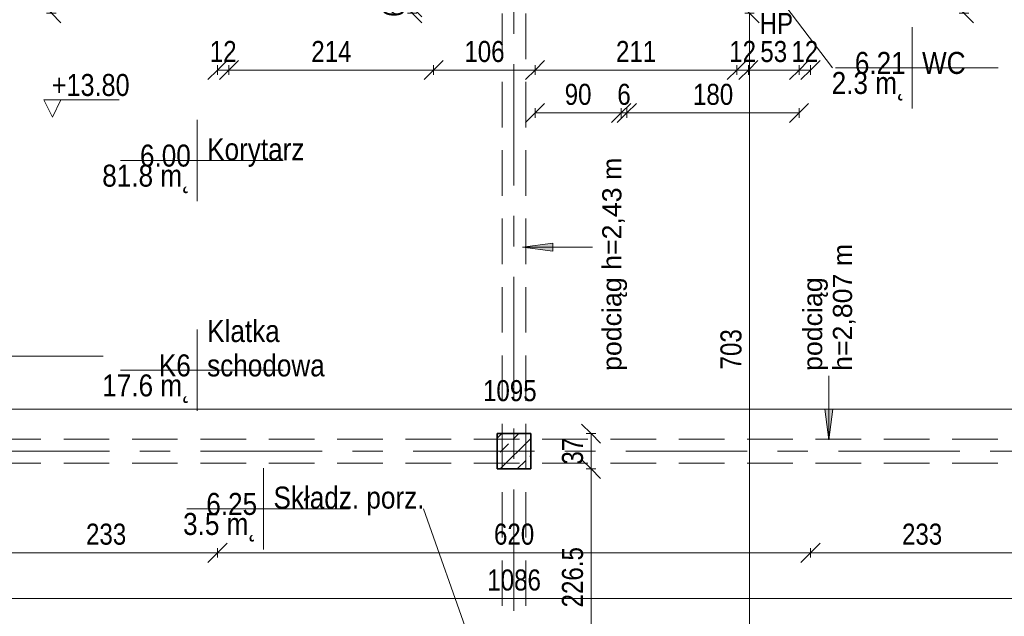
# Model space of a CAD drawing. Header units: centimetres. Extents: x -1743 to 21705, y -8842 to 3590.
# Tile 26 of 44: x -529 to 500, y 1196 to 1819. Entities that reach past the tile are written whole.
import ezdxf

# ---------------------------------------------------------------- set-up
doc = ezdxf.new("R2010")
doc.units = ezdxf.units.CM
doc.linetypes.add('Oś', pattern=[222.25, 127, -31.75, 31.75, -31.75])
doc.linetypes.add('Ukryte', pattern=[71.438, 47.625, -23.813])
for name, color, linetype, lineweight in [('A-ANNO-DIMS', 211, 'Continuous', 13), ('A-ANNO-DIMS-100', 211, 'Continuous', 13), ('A-AREA-IDEN', 2, 'Continuous', 13), ('A-DETL-HDLN', 90, 'Ukryte', 9), ('G-ANNO-DIMS', 111, 'Continuous', 13), ('G-ANNO-TEXT', 231, 'Continuous', 13), ('S-COLS', 52, 'Continuous', 9), ('S-GRID', 1, 'Continuous', 13)]:
    doc.layers.add(name, color=color, linetype=linetype, lineweight=lineweight)
doc.styles.add('Arial Narrow_1', font='ARIALN.TTF', dxfattribs={"height": 22})
doc.styles.add('Arial Narrow_2', font='ARIALN.TTF', dxfattribs={"height": 22})
doc.styles.add('Arial Narrow_3', font='ARIALN.TTF', dxfattribs={"height": 23})
doc.styles.add('Arial_2', font='arial.ttf', dxfattribs={"height": 20})
doc.styles.add('Arial_3', font='arial.ttf', dxfattribs={"width": 0.85, "height": 23})
doc.dimstyles.new('Diagonal_1_100__0_1__1', dxfattribs={"dimscale": 30.48, "dimtxt": 22.515481, "dimasz": 0.656168, "dimexe": 0.164042, "dimexo": 0.0625, "dimgap": 0.065617, "dimtad": 1, "dimdec": 1, "dimrnd": 0.1, "dimdsep": 46, "dimtxsty": 'Arial Narrow_2', "dimblk1": 'OBLIQUE', "dimblk2": 'OBLIQUE', "dimsah": 1, "dimcen": 0.09, "dimazin": 0, "dimtfac": 1, "dimtdec": 4, "dimtix": 1, "dimtmove": 0, "dimatfit": 3, "dimfxl": 0.164042, "dimfxlon": 1, "dimtvp": 1, "dimtolj": 1, "dimtzin": 0, "dimarcsym": 2})

# ---------------------------------------------------------------- blocks, each defined once
blk = doc.blocks.new('M_Concrete-rengular-Column - 350 x 370mm-2360704-6_piętro IV __13_80 m_ - stan istniejący')
at = {"layer": 'S-COLS'}
h = blk.add_hatch(dxfattribs=at)
h.set_pattern_fill('FP_8', color=256, style=0, pattern_type=2)
h.set_pattern_definition([(45, (12.623, -1368.326), (-17.67767, 17.67767), []), (45, (30.3, -1368.326), (-17.67767, 17.67767), [12.5, -6.25])])
h.paths.add_polyline_path([(17.5, -18.5), (17.5, 18.5), (-17.5, 18.5), (-17.5, -18.5)], flags=0)
at = {"layer": 'S-COLS', "lineweight": 35}
for p, q in [((17.5, 18.5), (-17.5, 18.5)), ((-17.5, 18.5), (-17.5, -18.5)), ((17.5, -18.5), (17.5, 18.5)), ((-17.5, -18.5), (17.5, -18.5))]:
    blk.add_line(p, q, dxfattribs=at)
blk = doc.blocks.new('DIMBLOCK37-6_piętro IV __13_80 m_ - stan istniejący')
at = {"layer": 'A-ANNO-DIMS-100'}
for p, q in [((233.6, 1826.3), (223.6, 1836.3)), ((228.6, 1826.3), (238.6, 1826.3)), ((233.6, 1826.3), (228.6, 1826.3)), ((233.6, 1123.3), (233.6, 1826.3)), ((233.6, 1826.3), (243.6, 1816.3)), ((233.6, 1123.3), (223.6, 1133.3)), ((228.6, 1123.3), (238.6, 1123.3)), ((233.6, 1123.3), (228.6, 1123.3)), ((233.6, 1123.3), (243.6, 1113.3))]:
    blk.add_line(p, q, dxfattribs=at)
at = {"layer": 'A-ANNO-DIMS-100', "color": 0, "insert": (203.2, 1453.9), "char_height": 22, "width": 50.177, "attachment_point": 1, "rotation": 90, "line_spacing_factor": 0.974696, "style": 'Arial Narrow_2'}
blk.add_mtext('703', dxfattribs=at)
blk = doc.blocks.new('_Oblique')
at = {"color": 0, "linetype": 'ByBlock', "lineweight": -2}
blk.add_line((-0.5, -0.5), (0.5, 0.5), dxfattribs=at)
blk = doc.blocks.new('DIMBLOCK41-6_piętro IV __13_80 m_ - stan istniejący')
at = {"layer": 'A-ANNO-DIMS-100'}
for p, q in [((-555.6, 1214.3), (-545.6, 1224.3)), ((-555.6, 1209.3), (-555.6, 1219.3)), ((530.4, 1214.3), (540.4, 1224.3)), ((530.4, 1209.3), (530.4, 1219.3)), ((-555.6, 1214.3), (-565.6, 1204.3)), ((530.4, 1214.3), (-555.6, 1214.3)), ((-555.6, 1214.3), (-555.6, 1209.3)), ((530.4, 1214.3), (520.4, 1204.3)), ((530.4, 1214.3), (530.4, 1209.3))]:
    blk.add_line(p, q, dxfattribs=at)
at = {"layer": 'A-ANNO-DIMS-100', "color": 0, "insert": (-40.5, 1244.8), "char_height": 22, "width": 66.903, "attachment_point": 1, "line_spacing_factor": 0.974696, "style": 'Arial Narrow_2'}
blk.add_mtext('1086', dxfattribs=at)
blk = doc.blocks.new('DIMBLOCK50-6_piętro IV __13_80 m_ - stan istniejący')
at = {"layer": 'A-ANNO-DIMS-100'}
for p, q in [((-322.6, 1766.8), (-312.6, 1776.8)), ((-322.6, 1771.8), (-322.6, 1761.8)), ((-322.6, 1766.8), (-322.6, 1771.8)), ((-310.6, 1766.8), (-300.6, 1776.8)), ((-310.6, 1771.8), (-310.6, 1761.8)), ((-310.6, 1766.8), (-310.6, 1771.8)), ((-322.6, 1766.8), (-332.6, 1756.8)), ((-322.6, 1766.8), (-310.6, 1766.8)), ((-310.6, 1766.8), (-320.6, 1756.8))]:
    blk.add_line(p, q, dxfattribs=at)
at = {"layer": 'A-ANNO-DIMS-100', "color": 0, "insert": (-330.6, 1797.2), "char_height": 22, "width": 33.452, "attachment_point": 1, "line_spacing_factor": 0.974696, "style": 'Arial Narrow_2'}
blk.add_mtext('12', dxfattribs=at)
blk = doc.blocks.new('DIMBLOCK51-6_piętro IV __13_80 m_ - stan istniejący')
at = {"layer": 'A-ANNO-DIMS-100'}
for p, q in [((-310.6, 1766.8), (-300.6, 1776.8)), ((-310.6, 1771.8), (-310.6, 1761.8)), ((-310.6, 1766.8), (-310.6, 1771.8)), ((-96.6, 1766.8), (-86.6, 1776.8)), ((-96.6, 1771.8), (-96.6, 1761.8)), ((-96.6, 1766.8), (-96.6, 1771.8)), ((-310.6, 1766.8), (-320.6, 1756.8)), ((-310.6, 1766.8), (-96.6, 1766.8)), ((-96.6, 1766.8), (-106.6, 1756.8))]:
    blk.add_line(p, q, dxfattribs=at)
at = {"layer": 'A-ANNO-DIMS-100', "color": 0, "insert": (-224.5, 1797.2), "char_height": 22, "width": 50.177, "attachment_point": 1, "line_spacing_factor": 0.974696, "style": 'Arial Narrow_2'}
blk.add_mtext('214', dxfattribs=at)
blk = doc.blocks.new('DIMBLOCK52-6_piętro IV __13_80 m_ - stan istniejący')
at = {"layer": 'A-ANNO-DIMS-100'}
for p, q in [((-96.6, 1766.8), (-86.6, 1776.8)), ((-96.6, 1771.8), (-96.6, 1761.8)), ((-96.6, 1766.8), (-96.6, 1771.8)), ((9.4, 1766.8), (19.4, 1776.8)), ((9.4, 1771.8), (9.4, 1761.8)), ((9.4, 1766.8), (9.4, 1771.8)), ((-96.6, 1766.8), (-106.6, 1756.8)), ((-96.6, 1766.8), (9.4, 1766.8)), ((9.4, 1766.8), (-0.6, 1756.8))]:
    blk.add_line(p, q, dxfattribs=at)
at = {"layer": 'A-ANNO-DIMS-100', "color": 0, "insert": (-64.5, 1797.2), "char_height": 22, "width": 50.177, "attachment_point": 1, "line_spacing_factor": 0.974696, "style": 'Arial Narrow_2'}
blk.add_mtext('106', dxfattribs=at)
blk = doc.blocks.new('DIMBLOCK53-6_piętro IV __13_80 m_ - stan istniejący')
at = {"layer": 'A-ANNO-DIMS-100'}
for p, q in [((9.4, 1766.8), (19.4, 1776.8)), ((9.4, 1771.8), (9.4, 1761.8)), ((9.4, 1766.8), (9.4, 1771.8)), ((220.4, 1766.8), (230.4, 1776.8)), ((220.4, 1771.8), (220.4, 1761.8)), ((220.4, 1766.8), (220.4, 1771.8)), ((9.4, 1766.8), (-0.6, 1756.8)), ((9.4, 1766.8), (220.4, 1766.8)), ((220.4, 1766.8), (210.4, 1756.8))]:
    blk.add_line(p, q, dxfattribs=at)
at = {"layer": 'A-ANNO-DIMS-100', "color": 0, "insert": (94, 1797.2), "char_height": 22, "width": 50.177, "attachment_point": 1, "line_spacing_factor": 0.974696, "style": 'Arial Narrow_2'}
blk.add_mtext('211', dxfattribs=at)
blk = doc.blocks.new('DIMBLOCK54-6_piętro IV __13_80 m_ - stan istniejący')
at = {"layer": 'A-ANNO-DIMS-100'}
for p, q in [((220.4, 1766.8), (230.4, 1776.8)), ((220.4, 1771.8), (220.4, 1761.8)), ((220.4, 1766.8), (220.4, 1771.8)), ((232.4, 1766.8), (242.4, 1776.8)), ((232.4, 1771.8), (232.4, 1761.8)), ((232.4, 1766.8), (232.4, 1771.8)), ((220.4, 1766.8), (210.4, 1756.8)), ((220.4, 1766.8), (232.4, 1766.8)), ((232.4, 1766.8), (222.4, 1756.8))]:
    blk.add_line(p, q, dxfattribs=at)
at = {"layer": 'A-ANNO-DIMS-100', "color": 0, "insert": (212.4, 1797.2), "char_height": 22, "width": 33.452, "attachment_point": 1, "line_spacing_factor": 0.974696, "style": 'Arial Narrow_2'}
blk.add_mtext('12', dxfattribs=at)
blk = doc.blocks.new('DIMBLOCK55-6_piętro IV __13_80 m_ - stan istniejący')
at = {"layer": 'A-ANNO-DIMS-100'}
for p, q in [((232.4, 1766.8), (242.4, 1776.8)), ((232.4, 1771.8), (232.4, 1761.8)), ((232.4, 1766.8), (232.4, 1771.8)), ((285.4, 1766.8), (295.4, 1776.8)), ((285.4, 1771.8), (285.4, 1761.8)), ((285.4, 1766.8), (285.4, 1771.8)), ((232.4, 1766.8), (222.4, 1756.8)), ((232.4, 1766.8), (285.4, 1766.8)), ((285.4, 1766.8), (275.4, 1756.8))]:
    blk.add_line(p, q, dxfattribs=at)
at = {"layer": 'A-ANNO-DIMS-100', "color": 0, "insert": (244.9, 1797.2), "char_height": 22, "width": 33.452, "attachment_point": 1, "line_spacing_factor": 0.974696, "style": 'Arial Narrow_2'}
blk.add_mtext('53', dxfattribs=at)
blk = doc.blocks.new('DIMBLOCK56-6_piętro IV __13_80 m_ - stan istniejący')
at = {"layer": 'A-ANNO-DIMS-100'}
for p, q in [((285.4, 1766.8), (295.4, 1776.8)), ((285.4, 1771.8), (285.4, 1761.8)), ((285.4, 1766.8), (285.4, 1771.8)), ((297.4, 1766.8), (307.4, 1776.8)), ((297.4, 1771.8), (297.4, 1761.8)), ((297.4, 1766.8), (297.4, 1771.8)), ((285.4, 1766.8), (275.4, 1756.8)), ((285.4, 1766.8), (297.4, 1766.8)), ((297.4, 1766.8), (287.4, 1756.8))]:
    blk.add_line(p, q, dxfattribs=at)
at = {"layer": 'A-ANNO-DIMS-100', "color": 0, "insert": (277.4, 1797.2), "char_height": 22, "width": 33.452, "attachment_point": 1, "line_spacing_factor": 0.974696, "style": 'Arial Narrow_2'}
blk.add_mtext('12', dxfattribs=at)
blk = doc.blocks.new('DIMBLOCK57-6_piętro IV __13_80 m_ - stan istniejący')
at = {"layer": 'A-ANNO-DIMS-100'}
for p, q in [((-119, 1832.3), (-129, 1842.3)), ((-119, 1826.3), (-129, 1836.3)), ((-114, 1832.3), (-124, 1832.3)), ((-119, 1826.3), (-119, 1832.3)), ((-119, 1832.3), (-109, 1822.3)), ((-119, 1832.3), (-114, 1832.3)), ((-114, 1826.3), (-124, 1826.3)), ((-119, 1826.3), (-109, 1816.3)), ((-119, 1826.3), (-114, 1826.3))]:
    blk.add_line(p, q, dxfattribs=at)
at = {"layer": 'A-ANNO-DIMS-100', "color": 0, "insert": (-149.5, 1822.4), "char_height": 22, "width": 16.726, "attachment_point": 1, "rotation": 90, "line_spacing_factor": 0.974696, "style": 'Arial Narrow_2'}
blk.add_mtext('\\fArial Narrow|b0|i0|c238|p34|;6', dxfattribs=at)
blk = doc.blocks.new('DIMBLOCK109-6_piętro IV __13_80 m_ - stan istniejący')
at = {"layer": 'A-ANNO-DIMS-100'}
for p, q in [((-496.2, 1919.3), (-506.2, 1929.3)), ((-491.2, 1919.3), (-501.2, 1919.3)), ((-496.2, 1826.3), (-496.2, 1919.3)), ((-496.2, 1919.3), (-486.2, 1909.3)), ((-496.2, 1919.3), (-491.2, 1919.3)), ((-496.2, 1826.3), (-506.2, 1836.3)), ((-491.2, 1826.3), (-501.2, 1826.3)), ((-496.2, 1826.3), (-486.2, 1816.3)), ((-496.2, 1826.3), (-491.2, 1826.3))]:
    blk.add_line(p, q, dxfattribs=at)
at = {"layer": 'A-ANNO-DIMS-100', "color": 0, "insert": (-526.6, 1858.9), "char_height": 22, "width": 33.452, "attachment_point": 1, "rotation": 90, "line_spacing_factor": 0.974696, "style": 'Arial Narrow_2'}
blk.add_mtext('93', dxfattribs=at)
blk = doc.blocks.new('DIMBLOCK135-6_piętro IV __13_80 m_ - stan istniejący')
at = {"layer": 'A-ANNO-DIMS-100'}
for p, q in [((105.4, 1721.9), (115.4, 1731.9)), ((285.4, 1721.9), (295.4, 1731.9)), ((105.4, 1721.9), (95.4, 1711.9)), ((105.4, 1726.9), (105.4, 1716.9)), ((105.4, 1721.9), (105.4, 1726.9)), ((285.4, 1721.9), (105.4, 1721.9)), ((285.4, 1721.9), (275.4, 1711.9)), ((285.4, 1726.9), (285.4, 1716.9)), ((285.4, 1721.9), (285.4, 1726.9))]:
    blk.add_line(p, q, dxfattribs=at)
at = {"layer": 'A-ANNO-DIMS-100', "color": 0, "insert": (174.5, 1752.4), "char_height": 22, "width": 50.177, "attachment_point": 1, "line_spacing_factor": 0.974696, "style": 'Arial Narrow_2'}
blk.add_mtext('180', dxfattribs=at)
blk = doc.blocks.new('DIMBLOCK136-6_piętro IV __13_80 m_ - stan istniejący')
at = {"layer": 'A-ANNO-DIMS-100'}
for p, q in [((99.4, 1721.9), (109.4, 1731.9)), ((105.4, 1721.9), (115.4, 1731.9)), ((99.4, 1721.9), (89.4, 1711.9)), ((105.4, 1721.9), (95.4, 1711.9)), ((99.4, 1726.9), (99.4, 1716.9)), ((99.4, 1721.9), (99.4, 1726.9)), ((105.4, 1721.9), (99.4, 1721.9)), ((105.4, 1726.9), (105.4, 1716.9)), ((105.4, 1721.9), (105.4, 1726.9))]:
    blk.add_line(p, q, dxfattribs=at)
at = {"layer": 'A-ANNO-DIMS-100', "color": 0, "insert": (95.4, 1752.4), "char_height": 22, "width": 16.726, "attachment_point": 1, "line_spacing_factor": 0.974696, "style": 'Arial Narrow_2'}
blk.add_mtext('\\fArial Narrow|b0|i0|c238|p34|;6', dxfattribs=at)
blk = doc.blocks.new('DIMBLOCK137-6_piętro IV __13_80 m_ - stan istniejący')
at = {"layer": 'A-ANNO-DIMS-100'}
for p, q in [((9.4, 1721.9), (19.4, 1731.9)), ((99.4, 1721.9), (109.4, 1731.9)), ((9.4, 1721.9), (-0.6, 1711.9)), ((9.4, 1726.9), (9.4, 1716.9)), ((9.4, 1721.9), (9.4, 1726.9)), ((99.4, 1721.9), (9.4, 1721.9)), ((99.4, 1721.9), (89.4, 1711.9)), ((99.4, 1726.9), (99.4, 1716.9)), ((99.4, 1721.9), (99.4, 1726.9))]:
    blk.add_line(p, q, dxfattribs=at)
at = {"layer": 'A-ANNO-DIMS-100', "color": 0, "insert": (40.4, 1752.4), "char_height": 22, "width": 33.452, "attachment_point": 1, "line_spacing_factor": 0.974696, "style": 'Arial Narrow_2'}
blk.add_mtext('90', dxfattribs=at)
blk = doc.blocks.new('DIMBLOCK139-6_piętro IV __13_80 m_ - stan istniejący')
at = {"layer": 'A-ANNO-DIMS-100'}
for p, q in [((-564.6, 1412.3), (-554.6, 1422.3)), ((530.4, 1412.3), (540.4, 1422.3)), ((-564.6, 1412.3), (-574.6, 1402.3)), ((-564.6, 1417.3), (-564.6, 1407.3)), ((-564.6, 1412.3), (-564.6, 1417.3)), ((-564.6, 1412.3), (530.4, 1412.3)), ((530.4, 1412.3), (520.4, 1402.3)), ((530.4, 1417.3), (530.4, 1407.3)), ((530.4, 1412.3), (530.4, 1417.3))]:
    blk.add_line(p, q, dxfattribs=at)
at = {"layer": 'A-ANNO-DIMS-100', "color": 0, "insert": (-45, 1442.7), "char_height": 22, "width": 66.903, "attachment_point": 1, "line_spacing_factor": 0.974696, "style": 'Arial Narrow_2'}
blk.add_mtext('1095', dxfattribs=at)
blk = doc.blocks.new('DIMBLOCK140-6_piętro IV __13_80 m_ - stan istniejący')
at = {"layer": 'A-ANNO-DIMS-100'}
for p, q in [((297.4, 1262.2), (307.4, 1272.2)), ((297.4, 1257.2), (297.4, 1267.2)), ((530.4, 1262.2), (540.4, 1272.2)), ((530.4, 1257.2), (530.4, 1267.2)), ((297.4, 1262.2), (287.4, 1252.2)), ((530.4, 1262.2), (297.4, 1262.2)), ((297.4, 1262.2), (297.4, 1257.2)), ((530.4, 1262.2), (520.4, 1252.2)), ((530.4, 1262.2), (530.4, 1257.2))]:
    blk.add_line(p, q, dxfattribs=at)
at = {"layer": 'A-ANNO-DIMS-100', "color": 0, "insert": (393, 1292.7), "char_height": 22, "width": 50.177, "attachment_point": 1, "line_spacing_factor": 0.974696, "style": 'Arial Narrow_2'}
blk.add_mtext('233', dxfattribs=at)
blk = doc.blocks.new('DIMBLOCK141-6_piętro IV __13_80 m_ - stan istniejący')
at = {"layer": 'A-ANNO-DIMS-100'}
for p, q in [((-322.6, 1262.2), (-312.6, 1272.2)), ((-322.6, 1257.2), (-322.6, 1267.2)), ((297.4, 1262.2), (307.4, 1272.2)), ((297.4, 1257.2), (297.4, 1267.2)), ((-322.6, 1262.2), (-332.6, 1252.2)), ((297.4, 1262.2), (-322.6, 1262.2)), ((-322.6, 1262.2), (-322.6, 1257.2)), ((297.4, 1262.2), (287.4, 1252.2)), ((297.4, 1262.2), (297.4, 1257.2))]:
    blk.add_line(p, q, dxfattribs=at)
at = {"layer": 'A-ANNO-DIMS-100', "color": 0, "insert": (-33.5, 1292.7), "char_height": 22, "width": 50.177, "attachment_point": 1, "line_spacing_factor": 0.974696, "style": 'Arial Narrow_2'}
blk.add_mtext('620', dxfattribs=at)
blk = doc.blocks.new('DIMBLOCK142-6_piętro IV __13_80 m_ - stan istniejący')
at = {"layer": 'A-ANNO-DIMS-100'}
for p, q in [((-555.6, 1262.2), (-545.6, 1272.2)), ((-555.6, 1257.2), (-555.6, 1267.2)), ((-322.6, 1262.2), (-312.6, 1272.2)), ((-322.6, 1257.2), (-322.6, 1267.2)), ((-555.6, 1262.2), (-565.6, 1252.2)), ((-322.6, 1262.2), (-555.6, 1262.2)), ((-555.6, 1262.2), (-555.6, 1257.2)), ((-322.6, 1262.2), (-332.6, 1252.2)), ((-322.6, 1262.2), (-322.6, 1257.2))]:
    blk.add_line(p, q, dxfattribs=at)
at = {"layer": 'A-ANNO-DIMS-100', "color": 0, "insert": (-460, 1292.7), "char_height": 22, "width": 50.177, "attachment_point": 1, "line_spacing_factor": 0.974696, "style": 'Arial Narrow_2'}
blk.add_mtext('233', dxfattribs=at)
blk = doc.blocks.new('DIMBLOCK143-6_piętro IV __13_80 m_ - stan istniejący')
at = {"layer": 'A-ANNO-DIMS-100'}
for p, q in [((68, 1349.8), (58, 1359.8)), ((63, 1349.8), (73, 1349.8)), ((68, 1349.8), (63, 1349.8)), ((68, 1123.3), (68, 1349.8)), ((68, 1349.8), (78, 1339.8)), ((68, 1123.3), (58, 1133.3)), ((63, 1123.3), (73, 1123.3)), ((68, 1123.3), (63, 1123.3)), ((68, 1123.3), (78, 1113.3))]:
    blk.add_line(p, q, dxfattribs=at)
at = {"layer": 'A-ANNO-DIMS-100', "color": 0, "insert": (37.5, 1205.1), "char_height": 22, "width": 75.48, "attachment_point": 1, "rotation": 90, "line_spacing_factor": 0.974696, "style": 'Arial Narrow_2'}
blk.add_mtext('226.5', dxfattribs=at)
blk = doc.blocks.new('DIMBLOCK144-6_piętro IV __13_80 m_ - stan istniejący')
at = {"layer": 'A-ANNO-DIMS-100'}
for p, q in [((68, 1386.8), (58, 1396.8)), ((63, 1386.8), (73, 1386.8)), ((68, 1386.8), (63, 1386.8)), ((68, 1349.8), (68, 1386.8)), ((68, 1386.8), (78, 1376.8)), ((68, 1349.8), (58, 1359.8)), ((63, 1349.8), (73, 1349.8)), ((68, 1349.8), (63, 1349.8)), ((68, 1349.8), (78, 1339.8))]:
    blk.add_line(p, q, dxfattribs=at)
at = {"layer": 'A-ANNO-DIMS-100', "color": 0, "insert": (37.5, 1354.4), "char_height": 22, "width": 33.452, "attachment_point": 1, "rotation": 90, "line_spacing_factor": 0.974696, "style": 'Arial Narrow_2'}
blk.add_mtext('37', dxfattribs=at)
blk = doc.blocks.new('METKA_POMIESZCZENIA2 - Rozbudowana - bez ramki-2396678-6_piętro IV __13_80 m_ - stan istniejący')
at = {"layer": 'A-AREA-IDEN'}
for p, q in [((0, 0.425), (0, 0)), ((0.098, 0), (-0.8, 0)), ((-0.8, 0), (0.9, 0)), ((0, 0), (0, -0.425))]:
    blk.add_line(p, q, dxfattribs=at)
blk = doc.blocks.new('DIMBLOCK218-6_piętro IV __13_80 m_ - stan istniejący')
at = {"layer": 'A-ANNO-DIMS-100'}
for p, q in [((457.7, 1859.3), (447.7, 1869.3)), ((452.7, 1859.3), (462.7, 1859.3)), ((457.7, 1859.3), (452.7, 1859.3)), ((457.7, 1826.3), (457.7, 1859.3)), ((457.7, 1859.3), (467.7, 1849.3)), ((457.7, 1826.3), (447.7, 1836.3)), ((452.7, 1826.3), (462.7, 1826.3)), ((457.7, 1826.3), (452.7, 1826.3)), ((457.7, 1826.3), (467.7, 1816.3))]:
    blk.add_line(p, q, dxfattribs=at)
at = {"layer": 'A-ANNO-DIMS-100', "color": 0, "insert": (427.3, 1828.9), "char_height": 22, "width": 33.452, "attachment_point": 1, "rotation": 90, "line_spacing_factor": 0.974696, "style": 'Arial Narrow_2'}
blk.add_mtext('33', dxfattribs=at)
blk = doc.blocks.new('Spot Elevations - Kota wyk 2-385235-6_piętro IV __13_80 m_ - stan istniejący')
at = {"layer": 'G-ANNO-DIMS'}
for p, q in [((0, 0), (-0.09, 0.18)), ((-0.09, 0.18), (0.699, 0.18)), ((0, 0), (0.09, 0.18))]:
    blk.add_line(p, q, dxfattribs=at)

msp = doc.modelspace()

# ---------------------------------------------------------------- hatches: boundary and pattern name
at = {"layer": 'G-ANNO-TEXT'}
for points in [[(-3.69, 1581.66), (28.06, 1577.48), (28.06, 1585.84)], [(316.66, 1380.43), (320.84, 1412.18), (312.48, 1412.18)]]:
    msp.add_hatch(color=10, dxfattribs=at).paths.add_polyline_path(points, flags=0)

# ---------------------------------------------------------------- linework, layer by layer
at = {"layer": 'A-AREA-IDEN'}
for p, q in [((195.72, 1932.74), (320.36, 1769.19)), ((-656.65, 1467.84), (-442.07, 1467.84)), ((-15.99, 1049.59), (-107.13, 1308.25))]:
    msp.add_line(p, q, dxfattribs=at)
at = {"layer": 'A-DETL-HDLN'}
for p, q in [((-25.12, 420.83), (-25.12, 2793.33)), ((-0.12, 420.83), (-0.12, 2793.33)), ((-1197.62, 1380.83), (1172.38, 1380.83)), ((-1197.62, 1355.83), (1172.38, 1355.83))]:
    msp.add_line(p, q, dxfattribs=at)
at = {"layer": 'G-ANNO-TEXT', "color": 10}
for p, q in [((28.06, 1585.84), (-3.69, 1581.66)), ((28.06, 1577.48), (28.06, 1585.84)), ((-3.69, 1581.66), (28.06, 1577.48)), ((-3.69, 1581.66), (69.37, 1581.66)), ((316.66, 1380.43), (316.66, 1447.27)), ((320.84, 1412.18), (312.48, 1412.18)), ((312.48, 1412.18), (316.66, 1380.43)), ((316.66, 1380.43), (320.84, 1412.18))]:
    msp.add_line(p, q, dxfattribs=at)
at = {"layer": 'S-GRID', "linetype": 'Oś'}
for p, q in [((-12.62, 2884.27), (-12.62, 27.13)), ((1342.46, 1368.33), (-1368.76, 1368.33))]:
    msp.add_line(p, q, dxfattribs=at)

# ---------------------------------------------------------------- block references
at = {"layer": 'A-AREA-IDEN', "xscale": 99.99999999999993, "yscale": 99.99999999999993, "zscale": 99.99999999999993}
for p in [(403.52, 1769.19), (-343.79, 1672.32), (-343.79, 1453.04), (-274.47, 1308.25)]:
    msp.add_blockref('METKA_POMIESZCZENIA2 - Rozbudowana - bez ramki-2396678-6_piętro IV __13_80 m_ - stan istniejący', p, dxfattribs=at)
at = {"layer": 'G-ANNO-DIMS', "xscale": 99.99999999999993, "yscale": 99.99999999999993, "zscale": 99.99999999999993}
msp.add_blockref('Spot Elevations - Kota wyk 2-385235-6_piętro IV __13_80 m_ - stan istniejący', (-495.16, 1717.59), dxfattribs=at)
at = {"layer": 'S-COLS'}
msp.add_blockref('M_Concrete-rengular-Column - 350 x 370mm-2360704-6_piętro IV __13_80 m_ - stan istniejący', (-12.62, 1368.33), dxfattribs=at)

# ---------------------------------------------------------------- texts
at = {"layer": 'A-AREA-IDEN', "char_height": 23, "line_spacing_factor": 0.936439, "style": 'Arial_3'}
for s, insert, width, attachment_point in [('\\pxqr,t3.69565,7.3913,11.08696,14.78261,18.47826,22.17391,25.86957,29.56522,33.26087,36.95652,40.65217,44.34783,48.04348,51.73913,55.43478,59.13043,62.82609,66.52174,70.21739,73.91304,77.6087,81.30435,85,88.69565,92.3913,96.08696,99.78261,103.47826,107.17391,110.86957,114.56522,118.26087;{6.21}', (396.86, 1762.41), 52.87, 9), ('\\pxt3.69565,7.3913,11.08696,14.78261,18.47826,22.17391,25.86957,29.56522,33.26087,36.95652,40.65217,44.34783,48.04348,51.73913,55.43478,59.13043,62.82609,66.52174,70.21739,73.91304,77.6087,81.30435,85,88.69565,92.3913,96.08696,99.78261,103.47826,107.17391,110.86957,114.56522,118.26087;{WC}', (413.94, 1762.41), 47.26, 7), ('\\pxqr,t3.69565,7.3913,11.08696,14.78261,18.47826,22.17391,25.86957,29.56522,33.26087,36.95652,40.65217,44.34783,48.04348,51.73913,55.43478,59.13043,62.82609,66.52174,70.21739,73.91304,77.6087,81.30435,85,88.69565,92.3913,96.08696,99.78261,103.47826,107.17391,110.86957,114.56522,118.26087;{2.3 m˛}', (396.86, 1764.8), 76.5, 3), ('\\pxqr,t3.69565,7.3913,11.08696,14.78261,18.47826,22.17391,25.86957,29.56522,33.26087,36.95652,40.65217,44.34783,48.04348,51.73913,55.43478,59.13043,62.82609,66.52174,70.21739,73.91304,77.6087,81.30435,85,88.69565,92.3913,96.08696,99.78261,103.47826,107.17391,110.86957,114.56522,118.26087;{6.00}', (-350.44, 1665.54), 52.87, 9), ('\\pxt3.69565,7.3913,11.08696,14.78261,18.47826,22.17391,25.86957,29.56522,33.26087,36.95652,40.65217,44.34783,48.04348,51.73913,55.43478,59.13043,62.82609,66.52174,70.21739,73.91304,77.6087,81.30435,85,88.69565,92.3913,96.08696,99.78261,103.47826,107.17391,110.86957,114.56522,118.26087;{Korytarz}', (-333.36, 1665.54), 100.64, 7), ('\\pxqr,t3.69565,7.3913,11.08696,14.78261,18.47826,22.17391,25.86957,29.56522,33.26087,36.95652,40.65217,44.34783,48.04348,51.73913,55.43478,59.13043,62.82609,66.52174,70.21739,73.91304,77.6087,81.30435,85,88.69565,92.3913,96.08696,99.78261,103.47826,107.17391,110.86957,114.56522,118.26087;{81.8 m˛}', (-350.44, 1667.93), 91.63, 3), ('\\pxt3.69565,7.3913,11.08696,14.78261,18.47826,22.17391,25.86957,29.56522,33.26087,36.95652,40.65217,44.34783,48.04348,51.73913,55.43478,59.13043,62.82609,66.52174,70.21739,73.91304,77.6087,81.30435,85,88.69565,92.3913,96.08696,99.78261,103.47826,107.17391,110.86957,114.56522,118.26087;{Klatka\\Pschodowa}', (-333.36, 1446.26), 121.975, 7), ('\\pxqr,t3.69565,7.3913,11.08696,14.78261,18.47826,22.17391,25.86957,29.56522,33.26087,36.95652,40.65217,44.34783,48.04348,51.73913,55.43478,59.13043,62.82609,66.52174,70.21739,73.91304,77.6087,81.30435,85,88.69565,92.3913,96.08696,99.78261,103.47826,107.17391,110.86957,114.56522,118.26087;{K6}', (-350.44, 1446.26), 33.15, 9), ('\\pxqr,t3.69565,7.3913,11.08696,14.78261,18.47826,22.17391,25.86957,29.56522,33.26087,36.95652,40.65217,44.34783,48.04348,51.73913,55.43478,59.13043,62.82609,66.52174,70.21739,73.91304,77.6087,81.30435,85,88.69565,92.3913,96.08696,99.78261,103.47826,107.17391,110.86957,114.56522,118.26087;{17.6 m˛}', (-350.44, 1448.65), 91.63, 3), ('\\pxt3.69565,7.3913,11.08696,14.78261,18.47826,22.17391,25.86957,29.56522,33.26087,36.95652,40.65217,44.34783,48.04348,51.73913,55.43478,59.13043,62.82609,66.52174,70.21739,73.91304,77.6087,81.30435,85,88.69565,92.3913,96.08696,99.78261,103.47826,107.17391,110.86957,114.56522,118.26087;{Składz. porz.}', (-264.04, 1301.47), 156.91, 7), ('\\pxqr,t3.69565,7.3913,11.08696,14.78261,18.47826,22.17391,25.86957,29.56522,33.26087,36.95652,40.65217,44.34783,48.04348,51.73913,55.43478,59.13043,62.82609,66.52174,70.21739,73.91304,77.6087,81.30435,85,88.69565,92.3913,96.08696,99.78261,103.47826,107.17391,110.86957,114.56522,118.26087;{6.25}', (-281.12, 1301.47), 52.87, 9), ('\\pxqr,t3.69565,7.3913,11.08696,14.78261,18.47826,22.17391,25.86957,29.56522,33.26087,36.95652,40.65217,44.34783,48.04348,51.73913,55.43478,59.13043,62.82609,66.52174,70.21739,73.91304,77.6087,81.30435,85,88.69565,92.3913,96.08696,99.78261,103.47826,107.17391,110.86957,114.56522,118.26087;{3.5 m˛}', (-281.12, 1303.86), 76.5, 3)]:
    msp.add_mtext(s, dxfattribs=dict(at, insert=insert, width=width, attachment_point=attachment_point))
at = {"layer": 'G-ANNO-DIMS', "insert": (-495.76, 1762.69), "char_height": 23, "width": 97.4494, "attachment_point": 1, "line_spacing_factor": 0.974696, "style": 'Arial Narrow_3'}
msp.add_mtext('+13.80', dxfattribs=at)
at = {"layer": 'G-ANNO-TEXT', "color": 7, "insert": (244.17, 1826.48), "char_height": 22, "width": 35.451, "attachment_point": 1, "line_spacing_factor": 0.949189, "style": 'Arial Narrow_1'}
msp.add_mtext('\\pxt5.77273,11.54545,17.31818,23.09091,28.86364,34.63636,40.40909,46.18182,51.95455,57.72727,63.5,69.27273,75.04545,80.81818,86.59091,92.36364,98.13636,103.90909,109.68182,115.45455,121.22727,127,132.77273,138.54545,144.31818,150.09091,155.86364,161.63636,167.40909,173.18182,178.95455,184.72727;{HP}', dxfattribs=at)
at = {"layer": 'G-ANNO-TEXT', "color": 7, "char_height": 20, "attachment_point": 1, "rotation": 90, "line_spacing_factor": 0.936439, "style": 'Arial_2'}
for s, insert, width in [('\\pxt6.35,12.7,19.05,25.4,31.75,38.1,44.45,50.8,57.15,63.5,69.85,76.2,82.55,88.9,95.25,101.6,107.95,114.3,120.65,127,133.35,139.7,146.05,152.4,158.75,165.1,171.45,177.8,184.15,190.5,196.85,203.2;{podciąg h=2,43 m}', (79.66, 1452.27), 258.6), ('\\pxt6.35,12.7,19.05,25.4,31.75,38.1,44.45,50.8,57.15,63.5,69.85,76.2,82.55,88.9,95.25,101.6,107.95,114.3,120.65,127,133.35,139.7,146.05,152.4,158.75,165.1,171.45,177.8,184.15,190.5,196.85,203.2;{podciąg\\Ph=2,807 m}', (289.55, 1452.27), 137.663)]:
    msp.add_mtext(s, dxfattribs=dict(at, insert=insert, width=width))

# ---------------------------------------------------------------- dimensions: what is measured, and where the dimension line sits
at = {"layer": 'A-ANNO-DIMS'}
for base, p1, p2, angle, override, picture, middle in [((-496.18, 1919.33), (-491.18, 1826.33), (-491.18, 1919.33), 90, {"dimpost": '<>', "dimfxl": 93}, 'DIMBLOCK109-6_piętro IV __13_80 m_ - stan istniejący', (-509.41, 1872.83)), ((457.72, 1859.33), (452.72, 1826.33), (452.72, 1859.33), 90, {"dimpost": '<>', "dimfxl": 33}, 'DIMBLOCK218-6_piętro IV __13_80 m_ - stan istniejący', (444.49, 1842.83)), ((-119.03, 1832.33), (-114.03, 1826.33), (-114.03, 1832.33), 90, {"dimpost": '<>', "dimfxl": 6}, 'DIMBLOCK57-6_piętro IV __13_80 m_ - stan istniejący', (-132.27, 1829.33)), ((233.64, 1826.33), (228.64, 1123.33), (228.64, 1826.33), 90, {"dimpost": '<>', "dimfxl": 703}, 'DIMBLOCK37-6_piętro IV __13_80 m_ - stan istniejący', (220.4, 1474.83)), ((-310.62, 1766.81), (-322.62, 1771.81), (-310.62, 1771.81), 0, {"dimpost": '<>', "dimfxl": 12}, 'DIMBLOCK50-6_piętro IV __13_80 m_ - stan istniejący', (-316.62, 1779.85)), ((-96.62, 1766.81), (-310.62, 1771.81), (-96.62, 1771.81), 0, {"dimpost": '<>', "dimfxl": 214}, 'DIMBLOCK51-6_piętro IV __13_80 m_ - stan istniejący', (-203.62, 1779.85)), ((9.38, 1766.81), (-96.62, 1771.81), (9.38, 1771.81), 0, {"dimpost": '<>', "dimfxl": 106}, 'DIMBLOCK52-6_piętro IV __13_80 m_ - stan istniejący', (-43.62, 1780.04)), ((220.38, 1766.81), (9.38, 1771.81), (220.38, 1771.81), 0, {"dimpost": '<>', "dimfxl": 211}, 'DIMBLOCK53-6_piętro IV __13_80 m_ - stan istniejący', (114.88, 1779.85)), ((285.38, 1766.81), (232.38, 1771.81), (285.38, 1771.81), 0, {"dimpost": '<>', "dimfxl": 53}, 'DIMBLOCK55-6_piętro IV __13_80 m_ - stan istniejący', (258.88, 1780.04)), ((530.38, 1412.25), (-564.62, 1417.25), (530.38, 1417.25), 0, {"dimpost": '<>', "dimfxl": 1095}, 'DIMBLOCK139-6_piętro IV __13_80 m_ - stan istniejący', (-17.12, 1425.48)), ((67.98, 1386.83), (62.98, 1349.83), (62.98, 1386.83), 90, {"dimpost": '<>', "dimfxl": 37}, 'DIMBLOCK144-6_piętro IV __13_80 m_ - stan istniejący', (54.74, 1368.33)), ((67.98, 1349.83), (62.98, 1123.33), (62.98, 1349.83), 90, {"dimpost": '<>', "dimfxl": 226.5}, 'DIMBLOCK143-6_piętro IV __13_80 m_ - stan istniejący', (54.74, 1236.58))]:
    dim = msp.add_linear_dim(base=base, p1=p1, p2=p2, angle=angle, dimstyle='Diagonal_1_100__0_1__1', override=override, dxfattribs=at)
    dim.commit()
    dim.dimension.update_dxf_attribs({"geometry": picture, "text_midpoint": middle})
for base, p1, p2, override, picture, middle in [((232.38, 1766.81), (220.38, 1771.81), (232.38, 1771.81), {"dimpost": '<>', "dimfxl": 12}, 'DIMBLOCK54-6_piętro IV __13_80 m_ - stan istniejący', (226.38, 1779.85)), ((297.38, 1766.81), (285.38, 1771.81), (297.38, 1771.81), {"dimpost": '<>', "dimfxl": 12}, 'DIMBLOCK56-6_piętro IV __13_80 m_ - stan istniejący', (291.38, 1779.85)), ((9.38, 1721.93), (99.38, 1726.93), (9.38, 1726.93), {"dimpost": '<>', "dimfxl": 90}, 'DIMBLOCK137-6_piętro IV __13_80 m_ - stan istniejący', (54.38, 1735.17)), ((99.38, 1721.93), (105.38, 1726.93), (99.38, 1726.93), {"dimpost": '<>', "dimfxl": 6}, 'DIMBLOCK136-6_piętro IV __13_80 m_ - stan istniejący', (102.38, 1735.17)), ((105.38, 1721.93), (285.38, 1726.93), (105.38, 1726.93), {"dimpost": '<>', "dimfxl": 180}, 'DIMBLOCK135-6_piętro IV __13_80 m_ - stan istniejący', (195.38, 1735.17)), ((-555.62, 1262.25), (-322.62, 1257.25), (-555.62, 1257.25), {"dimpost": '<>', "dimfxl": 233}, 'DIMBLOCK142-6_piętro IV __13_80 m_ - stan istniejący', (-439.12, 1275.48)), ((-322.62, 1262.25), (297.38, 1257.25), (-322.62, 1257.25), {"dimpost": '<>', "dimfxl": 620}, 'DIMBLOCK141-6_piętro IV __13_80 m_ - stan istniejący', (-12.62, 1275.48)), ((297.38, 1262.25), (530.38, 1257.25), (297.38, 1257.25), {"dimpost": '<>', "dimfxl": 233}, 'DIMBLOCK140-6_piętro IV __13_80 m_ - stan istniejący', (413.88, 1275.48)), ((-555.62, 1214.34), (530.38, 1209.34), (-555.62, 1209.34), {"dimpost": '<>', "dimfxl": 1086}, 'DIMBLOCK41-6_piętro IV __13_80 m_ - stan istniejący', (-12.62, 1227.58))]:
    dim = msp.add_linear_dim(base=base, p1=p1, p2=p2, dimstyle='Diagonal_1_100__0_1__1', override=override, dxfattribs=at)
    dim.commit()
    dim.dimension.update_dxf_attribs({"geometry": picture, "text_midpoint": middle})

doc.saveas('drawing.dxf')
